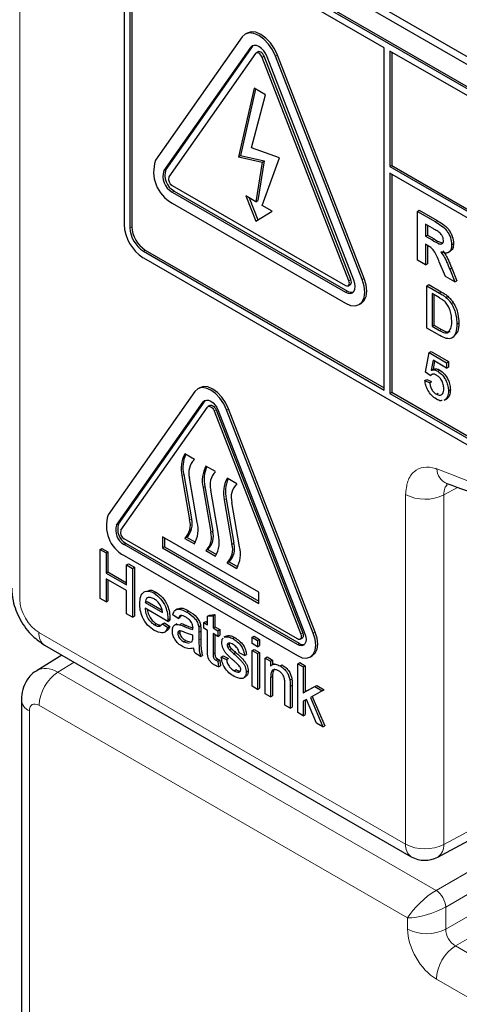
# Paper-space layout 'Blatt2' of a CAD drawing. Header units: millimetres. Extents: x 5 to 418, y 2 to 292.
# Tile 8 of 66: x 90.48 to 96.93, y 168.73 to 183.2. Entities that reach past the tile are written whole.
import ezdxf

# ---------------------------------------------------------------- set-up
doc = ezdxf.new("R2010")
doc.units = ezdxf.units.MM

psp = doc.layouts.new('Blatt2')

# ---------------------------------------------------------------- linework, layer by layer
at = {"color": 7, "linetype": 'Continuous', "lineweight": 18}
for p, q in [((90.479, 202.009), (90.479, 174.681)), ((93.868, 182.79), (93.897, 182.807)), ((94.04, 182.642), (94.068, 182.659)), ((94.236, 182.66), (94.264, 182.676)), ((92.596, 180.979), (92.624, 180.996)), ((92.718, 180.664), (92.746, 180.68)), ((96.579, 180.23), (96.607, 180.246)), ((92.096, 180.139), (92.124, 180.155)), ((96.533, 179.961), (96.562, 179.977)), ((92.294, 179.796), (92.322, 179.813)), ((95.313, 179.362), (95.341, 179.378)), ((95.509, 179.379), (95.537, 179.396)), ((95.264, 179.194), (95.292, 179.21)), ((96.641, 179.181), (96.669, 179.197)), ((96.644, 178.631), (96.672, 178.647)), ((93.174, 177.582), (93.202, 177.598)), ((93.333, 177.449), (93.361, 177.465)), ((93.516, 177.465), (93.545, 177.482)), ((92.888, 176.517), (92.859, 176.501)), ((93.199, 176.338), (93.17, 176.321)), ((96.145, 171.083), (96.145, 176.219)), ((96.906, 176.325), (96.706, 176.217)), ((96.706, 176.217), (96.706, 171.081)), ((93.51, 176.158), (93.482, 176.142)), ((91.901, 175.771), (91.929, 175.787)), ((93.001, 175.864), (92.973, 175.848)), ((93.312, 175.685), (93.284, 175.668)), ((92.011, 175.487), (92.039, 175.503)), ((93.623, 175.505), (93.595, 175.489)), ((90.762, 174.192), (96.145, 171.083)), ((92.891, 174.284), (92.919, 174.3)), ((93.11, 174.196), (93.139, 174.213)), ((94.606, 174.169), (94.634, 174.185)), ((94.789, 174.185), (94.818, 174.201)), ((93.11, 174.084), (93.139, 174.1)), ((94.557, 174.017), (94.585, 174.034)), ((93.318, 173.88), (93.346, 173.897)), ((91.277, 173.758), (91.04, 173.612)), ((91.04, 173.612), (96.593, 170.406)), ((94.163, 173.529), (94.192, 173.546)), ((94.451, 173.403), (94.479, 173.42)), ((90.621, 173.043), (90.621, 167.58)), ((96.173, 170.001), (90.762, 173.125)), ((96.706, 171.081), (98.205, 171.886)), ((96.593, 170.406), (98.271, 171.375)), ((98.271, 171.049), (96.734, 170.161)), ((96.734, 169.834), (98.392, 170.791)), ((98.674, 170.628), (96.875, 169.59)), ((96.734, 170.161), (96.734, 169.834)), ((96.173, 169.837), (96.173, 170.001)), ((96.875, 169.59), (102.467, 166.362)), ((102.189, 165.875), (96.597, 169.103))]:
    psp.add_line(p, q, dxfattribs=at)
at = {"color": 7, "linetype": 'Continuous', "lineweight": 25}
for p, q in [((92.251, 185.308), (106.535, 177.062)), ((92.352, 185.366), (106.494, 177.202)), ((106.436, 176.76), (92.294, 184.924)), ((106.464, 176.776), (92.322, 184.94)), ((92.011, 184.761), (92.011, 180.188)), ((92.124, 184.728), (92.124, 180.155)), ((95.829, 182.785), (92.294, 184.826)), ((92.096, 184.712), (92.096, 180.139)), ((93.819, 183.001), (93.791, 182.984)), ((93.746, 182.943), (92.473, 181.132)), ((93.868, 182.79), (92.596, 180.979)), ((93.897, 182.807), (92.624, 180.996)), ((93.942, 182.699), (92.669, 180.888)), ((93.906, 182.818), (93.897, 182.807)), ((93.979, 182.724), (93.951, 182.707)), ((95.829, 177.755), (95.829, 182.785)), ((95.914, 182.736), (95.914, 181.038)), ((106.436, 176.662), (95.914, 182.736)), ((95.942, 182.72), (95.942, 181.054)), ((95.313, 179.362), (94.04, 182.642)), ((95.341, 179.378), (94.068, 182.659)), ((95.386, 179.368), (94.113, 182.649)), ((95.509, 179.379), (94.236, 182.66)), ((95.537, 179.396), (94.264, 182.676)), ((93.92, 182.189), (93.693, 181.183)), ((93.942, 182.176), (93.722, 181.2)), ((94.089, 182.092), (93.92, 182.189)), ((93.884, 181.313), (94.089, 182.092)), ((94.292, 181.166), (93.884, 181.313)), ((93.693, 181.183), (93.722, 181.2)), ((93.693, 181.183), (94.04, 181.106)), ((93.722, 181.2), (94.068, 181.122)), ((94.04, 181.106), (93.947, 180.522)), ((94.068, 181.122), (93.975, 180.539)), ((94.04, 180.469), (94.292, 181.166)), ((94.04, 181.106), (94.068, 181.122)), ((95.914, 181.038), (95.942, 181.054)), ((95.914, 181.038), (106.634, 174.85)), ((95.942, 181.054), (106.634, 174.882)), ((106.634, 174.752), (95.914, 180.94)), ((95.914, 180.94), (95.914, 177.706)), ((95.942, 180.924), (95.942, 177.723)), ((92.718, 180.762), (95.264, 179.292)), ((92.746, 180.68), (95.292, 179.21)), ((92.718, 180.664), (95.264, 179.194)), ((93.947, 180.522), (93.801, 180.607)), ((93.801, 180.607), (93.947, 180.238)), ((93.846, 180.581), (93.975, 180.255)), ((93.947, 180.522), (93.975, 180.539)), ((92.718, 180.5), (95.264, 179.031)), ((93.947, 180.238), (94.186, 180.384)), ((94.186, 180.384), (94.04, 180.469)), ((96.317, 180.38), (96.346, 180.397)), ((96.317, 179.662), (96.317, 180.38)), ((96.317, 180.38), (96.579, 180.23)), ((96.346, 180.397), (96.607, 180.246)), ((96.539, 180.133), (96.437, 180.191)), ((96.437, 180.191), (96.437, 180.016)), ((96.465, 180.175), (96.465, 180.033)), ((96.437, 180.016), (96.465, 180.033)), ((96.437, 180.016), (96.533, 179.961)), ((96.465, 180.033), (96.562, 179.977)), ((92.322, 179.813), (95.829, 177.788)), ((96.464, 179.881), (96.437, 179.897)), ((96.437, 179.897), (96.437, 179.593)), ((96.465, 179.88), (96.465, 179.609)), ((96.82, 179.891), (96.848, 179.907)), ((92.294, 179.796), (95.829, 177.755)), ((92.294, 179.698), (106.436, 171.534)), ((96.437, 179.593), (96.317, 179.662)), ((96.77, 179.775), (96.802, 179.794)), ((96.437, 179.593), (96.465, 179.609)), ((96.728, 179.425), (96.639, 179.639)), ((96.792, 179.53), (96.821, 179.546)), ((96.792, 179.53), (96.868, 179.344)), ((96.821, 179.546), (96.896, 179.36)), ((96.868, 179.344), (96.728, 179.425)), ((95.304, 179.288), (95.332, 179.304)), ((96.457, 179.287), (96.485, 179.304)), ((96.457, 178.667), (96.457, 179.287)), ((96.457, 179.287), (96.641, 179.181)), ((96.485, 179.304), (96.669, 179.197)), ((96.868, 179.344), (96.896, 179.36)), ((96.642, 179.109), (96.533, 179.172)), ((96.533, 179.172), (96.533, 178.694)), ((96.561, 179.156), (96.561, 178.711)), ((96.736, 179.117), (96.764, 179.134)), ((95.464, 179.011), (95.492, 179.027)), ((96.814, 179.028), (96.842, 179.044)), ((96.649, 178.556), (96.457, 178.667)), ((96.533, 178.694), (96.561, 178.711)), ((96.533, 178.694), (96.644, 178.631)), ((96.561, 178.711), (96.672, 178.647)), ((96.898, 178.726), (96.926, 178.742)), ((96.436, 178.018), (96.491, 178.305)), ((96.491, 178.305), (96.52, 178.321)), ((96.491, 178.305), (96.746, 178.157)), ((96.52, 178.321), (96.775, 178.174)), ((96.548, 178.193), (96.52, 178.048)), ((96.746, 178.078), (96.548, 178.193)), ((96.57, 178.179), (96.549, 178.064)), ((96.746, 178.157), (96.775, 178.174)), ((96.746, 178.157), (96.746, 178.078)), ((96.746, 178.078), (96.775, 178.094)), ((96.775, 178.174), (96.775, 178.094)), ((96.505, 177.97), (96.436, 178.018)), ((96.505, 177.97), (96.534, 177.987)), ((96.52, 178.048), (96.549, 178.064)), ((96.616, 178.034), (96.645, 178.05)), ((93.122, 177.79), (93.094, 177.774)), ((96.429, 177.895), (96.458, 177.911)), ((96.429, 177.895), (96.498, 177.863)), ((96.458, 177.911), (96.527, 177.879)), ((96.498, 177.863), (96.527, 177.879)), ((93.051, 177.734), (91.778, 175.923)), ((95.914, 177.706), (95.942, 177.723)), ((95.914, 177.706), (106.436, 171.632)), ((95.942, 177.723), (106.464, 171.648)), ((96.597, 177.695), (96.625, 177.711)), ((96.733, 177.62), (96.761, 177.636)), ((96.774, 177.742), (96.802, 177.758)), ((91.901, 175.771), (93.174, 177.582)), ((91.929, 175.787), (93.202, 177.598)), ((91.962, 175.695), (93.235, 177.506)), ((93.202, 177.598), (93.209, 177.607)), ((93.272, 177.53), (93.244, 177.514)), ((96.713, 177.606), (96.745, 177.624)), ((96.733, 177.62), (96.714, 177.614)), ((93.333, 177.449), (94.606, 174.169)), ((93.361, 177.465), (94.634, 174.185)), ((93.394, 177.455), (94.667, 174.174)), ((94.789, 174.185), (93.516, 177.465)), ((94.818, 174.201), (93.545, 177.482)), ((93.043, 176.736), (92.902, 176.818)), ((93.354, 176.557), (93.213, 176.638)), ((92.859, 176.501), (92.973, 175.848)), ((92.888, 176.517), (93.001, 175.864)), ((93.086, 175.812), (92.973, 176.465)), ((93.199, 176.338), (93.312, 175.685)), ((93.666, 176.377), (93.524, 176.459)), ((93.17, 176.321), (93.284, 175.668)), ((93.397, 175.632), (93.284, 176.285)), ((93.482, 176.142), (93.595, 175.489)), ((93.51, 176.158), (93.623, 175.505)), ((93.708, 175.453), (93.595, 176.106)), ((94.557, 174.099), (92.011, 175.568)), ((94.557, 174.017), (92.011, 175.487)), ((94.585, 174.034), (92.039, 175.503)), ((93.991, 174.785), (92.577, 175.601)), ((92.577, 175.601), (92.577, 175.438)), ((92.605, 175.585), (92.605, 175.454)), ((92.93, 175.593), (92.902, 175.577)), ((92.902, 175.577), (93.043, 175.495)), ((92.93, 175.593), (93.058, 175.519)), ((91.658, 175.413), (91.687, 175.429)), ((91.658, 174.694), (91.658, 175.413)), ((91.658, 175.413), (91.746, 175.362)), ((91.687, 175.429), (91.775, 175.378)), ((91.746, 175.362), (91.775, 175.378)), ((91.746, 175.362), (91.746, 175.067)), ((91.775, 175.378), (91.775, 175.083)), ((92.011, 175.323), (94.557, 173.854)), ((92.605, 175.454), (92.577, 175.438)), ((92.577, 175.438), (93.991, 174.621)), ((92.605, 175.454), (93.991, 174.654)), ((93.241, 175.413), (93.213, 175.397)), ((93.213, 175.397), (93.354, 175.315)), ((93.241, 175.413), (93.369, 175.34)), ((92.049, 175.187), (92.078, 175.203)), ((92.049, 174.892), (92.049, 175.187)), ((92.049, 175.187), (92.137, 175.136)), ((92.078, 175.203), (92.165, 175.153)), ((93.552, 175.234), (93.524, 175.217)), ((93.524, 175.217), (93.666, 175.136)), ((93.552, 175.234), (93.68, 175.16)), ((91.746, 175.067), (91.775, 175.083)), ((91.746, 175.067), (92.049, 174.892)), ((91.775, 175.083), (92.049, 174.925)), ((92.137, 175.136), (92.165, 175.153)), ((92.137, 175.136), (92.137, 174.418)), ((92.165, 175.153), (92.165, 174.434)), ((92.049, 174.809), (91.746, 174.984)), ((91.746, 174.984), (91.746, 174.643)), ((91.775, 174.968), (91.775, 174.66)), ((92.049, 174.468), (92.049, 174.809)), ((92.451, 174.771), (92.479, 174.787)), ((93.991, 174.621), (93.991, 174.785)), ((91.746, 174.643), (91.658, 174.694)), ((91.746, 174.643), (91.775, 174.66)), ((92.321, 174.634), (92.349, 174.651)), ((92.321, 174.634), (92.576, 174.487)), ((92.349, 174.651), (92.569, 174.523)), ((92.137, 174.418), (92.049, 174.468)), ((92.655, 174.358), (92.321, 174.551)), ((92.807, 174.399), (92.727, 174.455)), ((92.797, 174.544), (92.765, 174.525)), ((92.934, 174.492), (92.962, 174.509)), ((93.238, 174.435), (93.266, 174.451)), ((93.266, 174.451), (93.346, 174.458)), ((93.318, 174.441), (93.346, 174.458)), ((93.346, 174.458), (93.346, 174.278)), ((92.137, 174.418), (92.165, 174.434)), ((92.456, 174.307), (92.485, 174.323)), ((92.575, 174.322), (92.603, 174.338)), ((92.575, 174.322), (92.653, 174.267)), ((92.603, 174.338), (92.681, 174.284)), ((92.655, 174.358), (92.684, 174.374)), ((92.656, 174.381), (92.684, 174.398)), ((92.785, 174.321), (92.753, 174.303)), ((92.807, 174.399), (92.836, 174.416)), ((92.825, 174.309), (92.853, 174.325)), ((92.847, 174.442), (92.836, 174.416)), ((93.182, 174.34), (93.21, 174.356)), ((93.182, 174.257), (93.182, 174.34)), ((93.182, 174.34), (93.238, 174.307)), ((93.21, 174.356), (93.238, 174.34)), ((93.238, 174.435), (93.318, 174.441)), ((93.238, 174.307), (93.238, 174.435)), ((93.318, 174.441), (93.318, 174.261)), ((92.604, 174.199), (92.635, 174.217)), ((92.653, 174.267), (92.681, 174.284)), ((92.799, 174.18), (92.828, 174.196)), ((93.107, 174.277), (93.135, 174.294)), ((93.11, 174.196), (93.11, 174.084)), ((93.139, 174.213), (93.139, 174.1)), ((93.238, 174.224), (93.182, 174.257)), ((93.238, 173.93), (93.238, 174.224)), ((93.318, 174.261), (93.346, 174.278)), ((93.318, 174.261), (93.39, 174.22)), ((93.39, 174.137), (93.318, 174.178)), ((93.318, 174.178), (93.318, 173.88)), ((93.346, 174.278), (93.418, 174.236)), ((93.346, 174.162), (93.346, 173.897)), ((93.39, 174.22), (93.418, 174.236)), ((93.39, 174.22), (93.39, 174.137)), ((93.418, 174.236), (93.418, 174.153)), ((92.887, 174.059), (92.915, 174.075)), ((92.887, 174.059), (92.965, 174.037)), ((92.915, 174.075), (92.993, 174.054)), ((92.99, 174.051), (93.01, 174.063)), ((93.022, 174.129), (93.023, 174.155)), ((93.39, 174.137), (93.418, 174.153)), ((93.51, 174.142), (93.478, 174.123)), ((93.484, 174.123), (93.495, 174.131)), ((93.495, 174.131), (93.524, 174.147)), ((93.512, 174.139), (93.524, 174.147)), ((93.525, 174.008), (93.554, 174.024)), ((93.607, 174.104), (93.635, 174.12)), ((93.892, 174.123), (93.92, 174.139)), ((93.892, 174.123), (93.972, 174.077)), ((93.892, 174.031), (93.892, 174.123)), ((93.972, 173.985), (93.892, 174.031)), ((93.92, 174.139), (94, 174.093)), ((93.972, 174.077), (94, 174.093)), ((93.972, 174.077), (93.972, 173.985)), ((94, 174.093), (94, 174.001)), ((94.597, 174.095), (94.625, 174.111)), ((90.844, 174.008), (96.228, 170.9)), ((93.134, 173.842), (93.055, 173.888)), ((93.534, 173.975), (93.562, 173.992)), ((93.56, 173.939), (93.588, 173.956)), ((93.62, 173.884), (93.649, 173.901)), ((93.781, 173.856), (93.701, 173.893)), ((93.781, 173.856), (93.809, 173.872)), ((93.892, 173.93), (93.92, 173.946)), ((93.892, 173.93), (93.972, 173.884)), ((93.892, 173.405), (93.892, 173.93)), ((93.92, 173.946), (94, 173.9)), ((93.972, 173.985), (94, 174.001)), ((93.972, 173.884), (94, 173.9)), ((93.972, 173.884), (93.972, 173.358)), ((94, 173.9), (94, 173.375)), ((91.097, 173.862), (90.733, 173.637)), ((93.134, 173.842), (93.163, 173.858)), ((93.358, 173.786), (93.387, 173.803)), ((93.39, 173.771), (93.418, 173.787)), ((93.39, 173.771), (93.398, 173.689)), ((93.418, 173.787), (93.426, 173.705)), ((93.437, 173.833), (93.466, 173.849)), ((93.437, 173.833), (93.517, 173.796)), ((93.466, 173.849), (93.546, 173.812)), ((93.517, 173.796), (93.546, 173.812)), ((94.084, 173.819), (94.112, 173.835)), ((94.084, 173.294), (94.084, 173.819)), ((94.084, 173.819), (94.163, 173.773)), ((94.112, 173.835), (94.192, 173.789)), ((94.163, 173.773), (94.192, 173.789)), ((94.163, 173.773), (94.163, 173.7)), ((94.213, 173.734), (94.182, 173.716)), ((94.192, 173.789), (94.192, 173.722)), ((94.564, 173.735), (94.592, 173.752)), ((94.564, 173.017), (94.564, 173.735)), ((94.564, 173.735), (94.643, 173.689)), ((94.592, 173.752), (94.672, 173.706)), ((94.747, 173.835), (94.775, 173.851)), ((93.398, 173.689), (93.426, 173.705)), ((93.627, 173.631), (93.655, 173.648)), ((93.804, 173.613), (93.833, 173.629)), ((94.302, 173.702), (94.33, 173.719)), ((94.643, 173.689), (94.672, 173.706)), ((94.643, 173.689), (94.643, 173.308)), ((94.672, 173.706), (94.672, 173.325)), ((93.761, 173.524), (93.793, 173.542)), ((94.163, 173.529), (94.163, 173.248)), ((94.192, 173.546), (94.192, 173.264)), ((94.371, 173.128), (94.371, 173.442)), ((94.447, 173.492), (94.475, 173.508)), ((93.972, 173.358), (93.892, 173.405)), ((93.972, 173.358), (94, 173.375)), ((94.163, 173.248), (94.084, 173.294)), ((94.451, 173.403), (94.451, 173.082)), ((94.479, 173.42), (94.479, 173.098)), ((94.643, 173.308), (94.81, 173.4)), ((94.643, 173.308), (94.672, 173.325)), ((94.672, 173.325), (94.839, 173.416)), ((94.921, 173.336), (94.747, 173.24)), ((94.81, 173.4), (94.839, 173.416)), ((94.81, 173.4), (94.921, 173.336)), ((94.839, 173.416), (94.95, 173.352)), ((94.921, 173.336), (94.95, 173.352)), ((90.503, 173.206), (90.503, 167.743)), ((94.163, 173.248), (94.192, 173.264)), ((94.689, 173.209), (94.643, 173.183)), ((94.643, 173.183), (94.643, 172.971)), ((94.672, 173.199), (94.672, 172.987)), ((94.836, 172.86), (94.689, 173.209)), ((94.747, 173.24), (94.929, 172.806)), ((94.775, 173.256), (94.958, 172.822)), ((94.451, 173.082), (94.371, 173.128)), ((94.451, 173.082), (94.479, 173.098)), ((94.643, 172.971), (94.564, 173.017)), ((94.643, 172.971), (94.672, 172.987)), ((94.929, 172.806), (94.836, 172.86)), ((94.929, 172.806), (94.958, 172.822)), ((96.618, 170.894), (98.265, 171.78))]:
    psp.add_line(p, q, dxfattribs=at)
at = {"color": 7, "linetype": 'Continuous', "lineweight": 25, "flags": 128}
for points in [[(94.236, 182.66), (94.191, 182.753), (94.132, 182.839), (94.064, 182.911), (93.991, 182.965), (93.918, 182.996), (93.849, 183.002), (93.791, 182.984), (93.746, 182.943)], [(94.264, 182.676), (94.219, 182.77), (94.161, 182.855), (94.092, 182.927), (94.019, 182.981), (93.946, 183.012), (93.878, 183.019), (93.819, 183.001)], [(94.113, 182.649), (94.091, 182.696), (94.062, 182.739), (94.027, 182.775), (93.991, 182.801), (93.954, 182.817), (93.92, 182.82), (93.891, 182.811), (93.868, 182.79)], [(94.04, 182.642), (94.031, 182.661), (94.019, 182.678), (94.005, 182.693), (93.991, 182.703), (93.976, 182.709), (93.963, 182.711), (93.951, 182.707), (93.942, 182.699)], [(94.068, 182.659), (94.059, 182.677), (94.047, 182.695), (94.034, 182.709), (94.019, 182.72), (94.004, 182.726), (93.991, 182.727), (93.979, 182.724)], [(95.264, 179.031), (95.337, 179), (95.405, 178.993), (95.464, 179.011), (95.509, 179.053), (95.537, 179.115), (95.546, 179.194), (95.537, 179.284), (95.509, 179.379)], [(95.264, 179.194), (95.3, 179.179), (95.334, 179.175), (95.364, 179.184), (95.386, 179.205), (95.4, 179.236), (95.405, 179.276), (95.4, 179.321), (95.386, 179.368)], [(95.332, 179.304), (95.332, 179.304), (95.341, 179.313), (95.347, 179.325), (95.348, 179.341), (95.347, 179.359), (95.341, 179.378)], [(95.492, 179.027), (95.492, 179.027), (95.537, 179.069), (95.565, 179.132), (95.575, 179.21), (95.565, 179.301), (95.537, 179.396)], [(95.264, 179.292), (95.278, 179.286), (95.292, 179.285), (95.304, 179.288), (95.313, 179.297), (95.318, 179.309), (95.32, 179.325), (95.318, 179.343), (95.313, 179.362)], [(93.516, 177.465), (93.474, 177.554), (93.418, 177.636), (93.353, 177.704), (93.284, 177.755), (93.214, 177.785), (93.149, 177.791), (93.094, 177.774), (93.051, 177.734)], [(93.545, 177.482), (93.502, 177.571), (93.446, 177.652), (93.382, 177.721), (93.312, 177.771), (93.242, 177.801), (93.178, 177.807), (93.122, 177.79)], [(93.174, 177.582), (93.194, 177.601), (93.22, 177.609), (93.251, 177.606), (93.284, 177.592), (93.317, 177.568), (93.347, 177.535), (93.374, 177.497), (93.394, 177.455)], [(93.235, 177.506), (93.244, 177.514), (93.255, 177.518), (93.269, 177.516), (93.284, 177.51), (93.298, 177.499), (93.312, 177.485), (93.324, 177.468), (93.333, 177.449)], [(93.272, 177.53), (93.284, 177.534), (93.297, 177.533), (93.312, 177.526), (93.327, 177.516), (93.34, 177.501), (93.352, 177.484), (93.361, 177.465)], [(94.557, 173.854), (94.626, 173.824), (94.691, 173.818), (94.747, 173.835), (94.789, 173.875), (94.816, 173.934), (94.825, 174.009), (94.816, 174.095), (94.789, 174.185)], [(94.667, 174.174), (94.679, 174.131), (94.684, 174.091), (94.679, 174.055), (94.667, 174.027), (94.647, 174.008), (94.62, 174), (94.589, 174.003), (94.557, 174.017)], [(94.606, 174.169), (94.611, 174.15), (94.613, 174.132), (94.611, 174.116), (94.606, 174.103), (94.597, 174.095), (94.585, 174.091), (94.571, 174.093), (94.557, 174.099)], [(94.634, 174.185), (94.639, 174.166), (94.641, 174.148), (94.639, 174.132), (94.634, 174.12), (94.625, 174.111), (94.625, 174.111)], [(94.775, 173.851), (94.775, 173.851), (94.818, 173.891), (94.844, 173.95), (94.854, 174.025), (94.844, 174.111), (94.818, 174.201)]]:
    psp.add_lwpolyline(points, dxfattribs=at)
at = {"color": 7, "linetype": 'Continuous', "lineweight": 25}
for centre, radius, start, end in [((92.972, 180.962), 0.527, 161.2216, 241.1898), ((92.845, 180.895), 0.263, 161.2216, 241.1898), ((92.873, 180.911), 0.263, 161.2216, 241.1898), ((92.769, 180.854), 0.105, 161.2216, 241.1898), ((92.625, 180.216), 0.615, 182.6055, 237.3945), ((92.526, 180.159), 0.43, 182.6055, 237.3945), ((92.554, 180.175), 0.43, 182.6055, 237.3945), ((95.353, 179.299), 0.107, 235.4104, 282.8071), ((93.292, 176.604), 0.444, 151.2773, 193.423), ((93.339, 176.621), 0.464, 156.0065, 192.9449), ((93.23, 176.542), 0.269, 134.0193, 196.7705), ((93.603, 176.425), 0.444, 151.2773, 193.423), ((93.651, 176.442), 0.464, 156.0065, 192.9449), ((93.542, 176.363), 0.269, 134.0193, 196.7705), ((93.914, 176.245), 0.444, 151.2773, 193.423), ((93.962, 176.262), 0.464, 156.0065, 192.9449), ((93.853, 176.183), 0.269, 134.0193, 196.7705), ((92.252, 175.762), 0.501, 161.2216, 241.1898), ((92.125, 175.695), 0.237, 161.2216, 241.1898), ((92.154, 175.711), 0.237, 161.2216, 241.1898), ((92.715, 175.77), 0.269, 314.0193, 16.7705), ((92.743, 175.787), 0.269, 314.0193, 16.7705), ((92.654, 175.709), 0.444, 331.2773, 13.423), ((92.062, 175.661), 0.105, 161.2216, 241.1898), ((93.026, 175.591), 0.269, 314.0193, 16.7705), ((93.054, 175.607), 0.269, 314.0193, 16.7705), ((92.965, 175.529), 0.444, 331.2773, 13.423), ((93.337, 175.411), 0.269, 314.0193, 16.7705), ((93.365, 175.427), 0.269, 314.0193, 16.7705), ((93.276, 175.349), 0.444, 331.2773, 13.423), ((94.64, 174.114), 0.0975, 235.5354, 281.5607), ((96.428, 171.247), 0.4, 240.0027, 298.2656)]:
    psp.add_arc(centre, radius, start, end, dxfattribs=at)
at = {"color": 7, "linetype": 'Continuous', "lineweight": 18}
for centre, radius, start, end in [((89.964, 158.651), 19.134, 50.3038, 69.7015), ((96.851, 176.612), 0.25, 183.5375, 246.7046), ((96.428, 176.767), 0.616, 242.6565, 296.7662), ((90.952, 174.167), 0.192, 172.814, 235.8738), ((91.378, 173.096), 0.616, 123.2297, 177.3477), ((90.695, 173.22), 0.192, 184.0936, 247.1944), ((96.336, 171.059), 0.192, 172.814, 235.8738), ((96.428, 171.631), 0.616, 242.6565, 296.7662), ((96.506, 171.061), 0.2, 303.6566, 5.5302), ((96.417, 170.142), 0.317, 3.5222, 56.4778), ((96.456, 170.385), 0.616, 242.6565, 296.7662), ((97.213, 169.074), 0.616, 123.2297, 177.3477)]:
    psp.add_arc(centre, radius, start, end, dxfattribs=at)
for centre, major_axis, ratio, start_param, end_param in [((90.762, 174.518), (-0.2, 0.346), 0.577557, 0.785632, 2.356124), ((91.045, 173.124), (-0.31, 0.513), 0.577285, 5.486388, 6.284613), ((90.762, 172.961), (-0.1, 0.173), 0.577206, 5.498021, 7.068512), ((96.456, 170.164), (0.307, 0.283), 0.264838, 0.885369, 2.438712), ((96.456, 170.164), (0.399, 0.125), 0.264711, 3.844438, 5.397781), ((96.598, 169.592), (-0.3, 0.52), 0.577557, 0.785632, 2.356124), ((96.88, 169.756), (-0.1, 0.173), 0.618558, 0.785635, 2.356127)]:
    psp.add_ellipse(centre, major_axis=major_axis, ratio=ratio, start_param=start_param, end_param=end_param, dxfattribs=at)
at = {"color": 7, "linetype": 'Continuous', "lineweight": 25}
for points, knots in [([(96.607, 180.246), (96.635, 180.229), (96.691, 180.196), (96.763, 180.137), (96.807, 180.068), (96.84, 179.995), (96.845, 179.942), (96.848, 179.907)], [0, 0, 0, 0, 0.251138, 0.500538, 0.625743, 0.751054, 1, 1, 1, 1]), ([(96.634, 180.076), (96.616, 180.087), (96.584, 180.107), (96.553, 180.125), (96.539, 180.133)], [0, 0, 0, 0, 0.559921, 1, 1, 1, 1]), ([(96.579, 180.23), (96.607, 180.213), (96.663, 180.179), (96.735, 180.12), (96.779, 180.052), (96.812, 179.978), (96.817, 179.926), (96.82, 179.891)], [0, 0, 0, 0, 0.251138, 0.500538, 0.625743, 0.751054, 1, 1, 1, 1]), ([(96.533, 179.961), (96.569, 179.939), (96.613, 179.912), (96.664, 179.898), (96.685, 179.905), (96.699, 179.924), (96.7, 179.944), (96.7, 179.954)], [0, 0, 0, 0, 0.500908, 0.625718, 0.750365, 0.875021, 1, 1, 1, 1]), ([(96.562, 179.977), (96.597, 179.954), (96.639, 179.927), (96.679, 179.919), (96.685, 179.918)], [0, 0, 0, 0, 0.846639, 1, 1, 1, 1]), ([(96.7, 179.954), (96.699, 179.966), (96.698, 179.99), (96.675, 180.039), (96.649, 180.062), (96.634, 180.076)], [0, 0, 0, 0, 0.281084, 0.561281, 1, 1, 1, 1]), ([(96.639, 179.639), (96.617, 179.695), (96.586, 179.774), (96.514, 179.853), (96.481, 179.872), (96.464, 179.881)], [0, 0, 0, 0, 0.560986, 0.779305, 1, 1, 1, 1]), ([(96.82, 179.891), (96.818, 179.865), (96.814, 179.811), (96.773, 179.769), (96.719, 179.764), (96.682, 179.777), (96.664, 179.784)], [0, 0, 0, 0, 0.279943, 0.558974, 0.779184, 1, 1, 1, 1]), ([(96.848, 179.907), (96.847, 179.88), (96.844, 179.829), (96.814, 179.806), (96.801, 179.796)], [0, 0, 0, 0, 0.537571, 1, 1, 1, 1]), ([(96.664, 179.784), (96.683, 179.757), (96.714, 179.713), (96.746, 179.645), (96.77, 179.588), (96.785, 179.549), (96.792, 179.53)], [0, 0, 0, 0, 0.339561, 0.559573, 0.779778, 1, 1, 1, 1]), ([(96.692, 179.8), (96.711, 179.773), (96.742, 179.73), (96.774, 179.662), (96.798, 179.604), (96.813, 179.565), (96.821, 179.546)], [0, 0, 0, 0, 0.339561, 0.559573, 0.779778, 1, 1, 1, 1]), ([(96.641, 179.181), (96.659, 179.171), (96.69, 179.152), (96.722, 179.128), (96.736, 179.117)], [0, 0, 0, 0, 0.560174, 1, 1, 1, 1]), ([(96.731, 179.045), (96.714, 179.059), (96.685, 179.084), (96.655, 179.101), (96.642, 179.109)], [0, 0, 0, 0, 0.559255, 1, 1, 1, 1]), ([(96.669, 179.197), (96.687, 179.187), (96.719, 179.169), (96.75, 179.144), (96.764, 179.134)], [0, 0, 0, 0, 0.560174, 1, 1, 1, 1]), ([(96.736, 179.117), (96.752, 179.103), (96.78, 179.077), (96.804, 179.043), (96.814, 179.028)], [0, 0, 0, 0, 0.559847, 1, 1, 1, 1]), ([(96.764, 179.134), (96.78, 179.119), (96.808, 179.093), (96.832, 179.059), (96.842, 179.044)], [0, 0, 0, 0, 0.559847, 1, 1, 1, 1]), ([(96.822, 178.771), (96.82, 178.821), (96.816, 178.892), (96.773, 178.991), (96.745, 179.027), (96.731, 179.045)], [0, 0, 0, 0, 0.55915, 0.78004, 1, 1, 1, 1]), ([(96.814, 179.028), (96.83, 179), (96.861, 178.944), (96.892, 178.838), (96.896, 178.768), (96.898, 178.726)], [0, 0, 0, 0, 0.279769, 0.559929, 1, 1, 1, 1]), ([(96.842, 179.044), (96.858, 179.016), (96.89, 178.96), (96.92, 178.854), (96.924, 178.784), (96.926, 178.742)], [0, 0, 0, 0, 0.279769, 0.559929, 1, 1, 1, 1]), ([(96.898, 178.726), (96.895, 178.682), (96.89, 178.595), (96.835, 178.51), (96.742, 178.506), (96.681, 178.539), (96.649, 178.556)], [0, 0, 0, 0, 0.28084, 0.5599517, 0.7790685, 1, 1, 1, 1]), ([(96.672, 178.647), (96.698, 178.632), (96.744, 178.605), (96.782, 178.614), (96.799, 178.617)], [0, 0, 0, 0, 0.561861, 1, 1, 1, 1]), ([(96.771, 178.601), (96.788, 178.625), (96.821, 178.668), (96.822, 178.739), (96.822, 178.771)], [0, 0, 0, 0, 0.557452, 1, 1, 1, 1]), ([(96.926, 178.742), (96.925, 178.696), (96.924, 178.625), (96.889, 178.586), (96.877, 178.573)], [0, 0, 0, 0, 0.648204, 1, 1, 1, 1]), ([(96.644, 178.631), (96.67, 178.616), (96.716, 178.589), (96.754, 178.597), (96.771, 178.601)], [0, 0, 0, 0, 0.561861, 1, 1, 1, 1]), ([(96.549, 178.064), (96.565, 178.067), (96.594, 178.074), (96.629, 178.057), (96.645, 178.05)], [0, 0, 0, 0, 0.559939, 1, 1, 1, 1]), ([(96.52, 178.048), (96.537, 178.051), (96.566, 178.057), (96.601, 178.041), (96.616, 178.034)], [0, 0, 0, 0, 0.559939, 1, 1, 1, 1]), ([(96.597, 177.973), (96.587, 177.978), (96.567, 177.989), (96.539, 177.993), (96.527, 177.984), (96.521, 177.979)], [0, 0, 0, 0, 0.353598, 0.706329, 1, 1, 1, 1]), ([(96.705, 177.777), (96.704, 177.797), (96.702, 177.837), (96.676, 177.9), (96.637, 177.947), (96.61, 177.965), (96.597, 177.973)], [0, 0, 0, 0, 0.2806528, 0.559595, 0.7792903, 1, 1, 1, 1]), ([(96.616, 178.034), (96.641, 178.016), (96.69, 177.98), (96.742, 177.893), (96.77, 177.811), (96.773, 177.765), (96.774, 177.742)], [0, 0, 0, 0, 0.27917, 0.558797, 0.779169, 1, 1, 1, 1]), ([(96.645, 178.05), (96.669, 178.032), (96.718, 177.996), (96.77, 177.91), (96.798, 177.827), (96.801, 177.781), (96.802, 177.758)], [0, 0, 0, 0, 0.27917, 0.558797, 0.779169, 1, 1, 1, 1]), ([(96.596, 177.623), (96.573, 177.639), (96.526, 177.671), (96.471, 177.748), (96.438, 177.827), (96.432, 177.872), (96.429, 177.895)], [0, 0, 0, 0, 0.28007, 0.559249, 0.779432, 1, 1, 1, 1]), ([(96.498, 177.863), (96.501, 177.845), (96.507, 177.81), (96.53, 177.757), (96.563, 177.717), (96.586, 177.702), (96.597, 177.695)], [0, 0, 0, 0, 0.280714, 0.559926, 0.779622, 1, 1, 1, 1]), ([(96.597, 177.695), (96.614, 177.687), (96.65, 177.671), (96.686, 177.692), (96.703, 177.731), (96.704, 177.761), (96.705, 177.777)], [0, 0, 0, 0, 0.279539, 0.558252, 0.778884, 1, 1, 1, 1]), ([(96.774, 177.742), (96.772, 177.713), (96.769, 177.663), (96.744, 177.633), (96.733, 177.62)], [0, 0, 0, 0, 0.559726, 1, 1, 1, 1]), ([(96.802, 177.758), (96.8, 177.73), (96.797, 177.679), (96.772, 177.649), (96.761, 177.636)], [0, 0, 0, 0, 0.559726, 1, 1, 1, 1]), ([(96.683, 177.604), (96.677, 177.602), (96.653, 177.592), (96.621, 177.61), (96.596, 177.623)], [0, 0, 0, 0, 0.258464, 1, 1, 1, 1]), ([(96.738, 176.386), (96.738, 176.386), (96.73, 176.384), (96.744, 176.382), (96.757, 176.38)], [0, 0, 0, 0, 0.006192, 1, 1, 1, 1]), ([(96.752, 176.382), (96.943, 176.313), (97.496, 176.112), (98.425, 175.694), (99.539, 175.098), (100.654, 174.397), (101.547, 173.757), (102.065, 173.346), (102.217, 173.225)], [0, 0, 0, 0, 0.106109, 0.308603, 0.511101, 0.713584, 0.916095, 1, 1, 1, 1]), ([(90.362, 174.845), (90.366, 174.783), (90.376, 174.628), (90.478, 174.376), (90.644, 174.146), (90.785, 174.049), (90.844, 174.008)], [0, 0, 0, 0, 0.187821, 0.477899, 0.78076, 1, 1, 1, 1]), ([(92.241, 174.616), (92.243, 174.654), (92.247, 174.729), (92.297, 174.796), (92.372, 174.809), (92.425, 174.784), (92.451, 174.771)], [0, 0, 0, 0, 0.280748, 0.559775, 0.779666, 1, 1, 1, 1]), ([(92.374, 174.813), (92.383, 174.815), (92.414, 174.823), (92.452, 174.802), (92.479, 174.787)], [0, 0, 0, 0, 0.29546, 1, 1, 1, 1]), ([(92.451, 174.771), (92.484, 174.747), (92.55, 174.7), (92.62, 174.583), (92.652, 174.473), (92.654, 174.412), (92.656, 174.381)], [0, 0, 0, 0, 0.279366, 0.558398, 0.778885, 1, 1, 1, 1]), ([(92.479, 174.787), (92.512, 174.764), (92.578, 174.717), (92.649, 174.599), (92.68, 174.489), (92.683, 174.428), (92.684, 174.398)], [0, 0, 0, 0, 0.279366, 0.558398, 0.778885, 1, 1, 1, 1]), ([(92.455, 174.225), (92.422, 174.248), (92.354, 174.293), (92.279, 174.41), (92.245, 174.523), (92.242, 174.585), (92.241, 174.616)], [0, 0, 0, 0, 0.2799521, 0.5586609, 0.7789943, 1, 1, 1, 1]), ([(92.451, 174.688), (92.433, 174.697), (92.397, 174.714), (92.354, 174.707), (92.327, 174.679), (92.323, 174.649), (92.321, 174.634)], [0, 0, 0, 0, 0.28019, 0.559728, 0.779642, 1, 1, 1, 1]), ([(92.547, 174.589), (92.531, 174.612), (92.502, 174.655), (92.466, 174.678), (92.451, 174.688)], [0, 0, 0, 0, 0.558512, 1, 1, 1, 1]), ([(92.321, 174.551), (92.323, 174.526), (92.328, 174.476), (92.361, 174.4), (92.408, 174.34), (92.44, 174.318), (92.456, 174.307)], [0, 0, 0, 0, 0.280633, 0.559687, 0.779661, 1, 1, 1, 1]), ([(92.355, 174.532), (92.356, 174.518), (92.361, 174.48), (92.39, 174.416), (92.436, 174.356), (92.468, 174.334), (92.485, 174.323)], [0, 0, 0, 0, 0.171818, 0.493083, 0.746331, 1, 1, 1, 1]), ([(92.576, 174.487), (92.574, 174.506), (92.57, 174.539), (92.554, 174.574), (92.547, 174.589)], [0, 0, 0, 0, 0.560674, 1, 1, 1, 1]), ([(92.727, 174.455), (92.735, 174.479), (92.749, 174.528), (92.828, 174.546), (92.893, 174.513), (92.934, 174.492)], [0, 0, 0, 0, 0.28043, 0.559303, 1, 1, 1, 1]), ([(92.8, 174.539), (92.814, 174.545), (92.859, 174.565), (92.92, 174.531), (92.962, 174.509)], [0, 0, 0, 0, 0.323837, 1, 1, 1, 1]), ([(92.934, 174.492), (92.975, 174.466), (93.033, 174.429), (93.093, 174.339), (93.102, 174.298), (93.107, 174.277)], [0, 0, 0, 0, 0.559253, 0.779195, 1, 1, 1, 1]), ([(92.962, 174.509), (93.003, 174.482), (93.061, 174.445), (93.121, 174.356), (93.13, 174.314), (93.135, 174.294)], [0, 0, 0, 0, 0.559253, 0.779195, 1, 1, 1, 1]), ([(92.456, 174.307), (92.47, 174.3), (92.498, 174.286), (92.545, 174.282), (92.564, 174.306), (92.575, 174.322)], [0, 0, 0, 0, 0.281282, 0.561906, 1, 1, 1, 1]), ([(92.485, 174.323), (92.499, 174.316), (92.523, 174.303), (92.545, 174.303), (92.554, 174.303)], [0, 0, 0, 0, 0.568403, 1, 1, 1, 1]), ([(92.656, 174.381), (92.656, 174.377), (92.656, 174.369), (92.655, 174.362), (92.655, 174.358)], [0, 0, 0, 0, 0.559999, 1, 1, 1, 1]), ([(92.684, 174.398), (92.684, 174.393), (92.684, 174.386), (92.684, 174.378), (92.684, 174.374)], [0, 0, 0, 0, 0.559999, 1, 1, 1, 1]), ([(92.72, 174.221), (92.721, 174.239), (92.725, 174.276), (92.76, 174.316), (92.8, 174.311), (92.825, 174.309)], [0, 0, 0, 0, 0.280458, 0.560983, 1, 1, 1, 1]), ([(92.919, 174.418), (92.906, 174.425), (92.878, 174.44), (92.841, 174.448), (92.818, 174.428), (92.811, 174.409), (92.807, 174.399)], [0, 0, 0, 0, 0.280855, 0.559751, 0.7795, 1, 1, 1, 1]), ([(92.825, 174.309), (92.837, 174.305), (92.859, 174.298), (92.881, 174.288), (92.891, 174.284)], [0, 0, 0, 0, 0.5599184, 1, 1, 1, 1]), ([(92.853, 174.325), (92.866, 174.321), (92.887, 174.314), (92.909, 174.305), (92.919, 174.3)], [0, 0, 0, 0, 0.5599184, 1, 1, 1, 1]), ([(93.002, 174.342), (92.988, 174.36), (92.962, 174.392), (92.932, 174.41), (92.919, 174.418)], [0, 0, 0, 0, 0.557871, 1, 1, 1, 1]), ([(93.023, 174.26), (93.022, 174.274), (93.022, 174.301), (93.008, 174.33), (93.002, 174.342)], [0, 0, 0, 0, 0.561903, 1, 1, 1, 1]), ([(92.653, 174.267), (92.644, 174.246), (92.626, 174.204), (92.557, 174.177), (92.494, 174.207), (92.455, 174.225)], [0, 0, 0, 0, 0.2806132, 0.5608329, 1, 1, 1, 1]), ([(92.681, 174.284), (92.674, 174.26), (92.664, 174.23), (92.639, 174.223), (92.633, 174.221)], [0, 0, 0, 0, 0.776004, 1, 1, 1, 1]), ([(92.868, 173.986), (92.848, 174), (92.806, 174.026), (92.754, 174.091), (92.724, 174.162), (92.721, 174.201), (92.72, 174.221)], [0, 0, 0, 0, 0.280815, 0.55969, 0.779696, 1, 1, 1, 1]), ([(92.903, 174.196), (92.88, 174.206), (92.851, 174.219), (92.821, 174.218), (92.809, 174.211), (92.801, 174.198), (92.8, 174.186), (92.799, 174.18)], [0, 0, 0, 0, 0.50028, 0.625326, 0.750269, 0.875147, 1, 1, 1, 1]), ([(92.799, 174.18), (92.8, 174.171), (92.802, 174.153), (92.816, 174.123), (92.843, 174.087), (92.869, 174.07), (92.887, 174.059)], [0, 0, 0, 0, 0.1865647, 0.3734672, 0.5606134, 1, 1, 1, 1]), ([(92.833, 174.218), (92.832, 174.217), (92.828, 174.211), (92.828, 174.203), (92.828, 174.196)], [0, 0, 0, 0, 0.239444, 1, 1, 1, 1]), ([(92.828, 174.196), (92.828, 174.187), (92.83, 174.169), (92.844, 174.14), (92.872, 174.103), (92.897, 174.087), (92.915, 174.075)], [0, 0, 0, 0, 0.186565, 0.373467, 0.560613, 1, 1, 1, 1]), ([(92.891, 174.284), (92.916, 174.273), (92.96, 174.254), (93.003, 174.243), (93.022, 174.238)], [0, 0, 0, 0, 0.560185, 1, 1, 1, 1]), ([(93.023, 174.155), (93.001, 174.161), (92.961, 174.171), (92.92, 174.188), (92.903, 174.196)], [0, 0, 0, 0, 0.55976, 1, 1, 1, 1]), ([(92.919, 174.3), (92.944, 174.289), (92.98, 174.274), (93.014, 174.265), (93.024, 174.262)], [0, 0, 0, 0, 0.701958, 1, 1, 1, 1]), ([(93.022, 174.238), (93.022, 174.242), (93.022, 174.249), (93.023, 174.256), (93.023, 174.26)], [0, 0, 0, 0, 0.560023, 1, 1, 1, 1]), ([(93.107, 174.277), (93.108, 174.262), (93.11, 174.234), (93.11, 174.208), (93.11, 174.196)], [0, 0, 0, 0, 0.5598174, 1, 1, 1, 1]), ([(93.135, 174.294), (93.136, 174.278), (93.139, 174.251), (93.139, 174.224), (93.139, 174.213)], [0, 0, 0, 0, 0.5598174, 1, 1, 1, 1]), ([(93.01, 174.063), (93.015, 174.074), (93.022, 174.093), (93.022, 174.118), (93.022, 174.129)], [0, 0, 0, 0, 0.558995, 1, 1, 1, 1]), ([(93.11, 174.084), (93.111, 174.058), (93.111, 174.014), (93.112, 173.953), (93.117, 173.899), (93.129, 173.861), (93.134, 173.842)], [0, 0, 0, 0, 0.340206, 0.560339, 0.780175, 1, 1, 1, 1]), ([(93.139, 174.1), (93.139, 174.074), (93.139, 174.03), (93.141, 173.969), (93.146, 173.915), (93.157, 173.877), (93.163, 173.858)], [0, 0, 0, 0, 0.340206, 0.560339, 0.780175, 1, 1, 1, 1]), ([(93.445, 174.044), (93.447, 174.07), (93.448, 174.097), (93.464, 174.108), (93.464, 174.109)], [0, 0, 0, 0, 0.941621, 1, 1, 1, 1]), ([(93.622, 173.778), (93.582, 173.813), (93.531, 173.857), (93.48, 173.927), (93.453, 173.98), (93.448, 174.019), (93.445, 174.044)], [0, 0, 0, 0, 0.5013208, 0.6265921, 0.7518172, 1, 1, 1, 1]), ([(93.495, 174.131), (93.515, 174.132), (93.55, 174.133), (93.589, 174.113), (93.607, 174.104)], [0, 0, 0, 0, 0.558938, 1, 1, 1, 1]), ([(93.524, 174.147), (93.543, 174.148), (93.578, 174.15), (93.618, 174.129), (93.635, 174.12)], [0, 0, 0, 0, 0.558938, 1, 1, 1, 1]), ([(93.613, 174.017), (93.593, 174.028), (93.564, 174.044), (93.537, 174.036), (93.527, 174.023), (93.526, 174.013), (93.525, 174.008)], [0, 0, 0, 0, 0.49977, 0.749095, 0.874592, 1, 1, 1, 1]), ([(93.556, 174.039), (93.556, 174.039), (93.554, 174.036), (93.554, 174.03), (93.554, 174.024)], [0, 0, 0, 0, 0.020673, 1, 1, 1, 1]), ([(93.554, 174.024), (93.554, 174.018), (93.555, 174.008), (93.56, 173.997), (93.562, 173.992)], [0, 0, 0, 0, 0.559236, 1, 1, 1, 1]), ([(93.607, 174.104), (93.629, 174.089), (93.674, 174.06), (93.733, 173.998), (93.77, 173.922), (93.777, 173.878), (93.781, 173.856)], [0, 0, 0, 0, 0.2807369, 0.5604275, 0.7794497, 1, 1, 1, 1]), ([(93.701, 173.893), (93.698, 173.907), (93.692, 173.936), (93.66, 173.986), (93.63, 174.006), (93.613, 174.017)], [0, 0, 0, 0, 0.280304, 0.560237, 1, 1, 1, 1]), ([(93.635, 174.12), (93.657, 174.106), (93.702, 174.077), (93.762, 174.014), (93.798, 173.938), (93.805, 173.894), (93.809, 173.872)], [0, 0, 0, 0, 0.2807369, 0.5604275, 0.7794497, 1, 1, 1, 1]), ([(93.031, 173.966), (93.003, 173.959), (92.955, 173.945), (92.895, 173.974), (92.868, 173.986)], [0, 0, 0, 0, 0.5599714, 1, 1, 1, 1]), ([(93.055, 173.888), (93.048, 173.903), (93.037, 173.929), (93.033, 173.955), (93.031, 173.966)], [0, 0, 0, 0, 0.559697, 1, 1, 1, 1]), ([(93.341, 173.713), (93.329, 173.721), (93.304, 173.737), (93.268, 173.774), (93.233, 173.847), (93.236, 173.895), (93.238, 173.93)], [0, 0, 0, 0, 0.1874327, 0.3738211, 0.5594622, 1, 1, 1, 1]), ([(93.318, 173.88), (93.317, 173.864), (93.316, 173.843), (93.328, 173.815), (93.34, 173.798), (93.351, 173.791), (93.358, 173.786)], [0, 0, 0, 0, 0.499596, 0.625239, 0.750354, 1, 1, 1, 1]), ([(93.346, 173.897), (93.345, 173.88), (93.344, 173.859), (93.356, 173.831), (93.368, 173.814), (93.379, 173.807), (93.387, 173.803)], [0, 0, 0, 0, 0.499596, 0.625239, 0.750354, 1, 1, 1, 1]), ([(93.525, 174.008), (93.526, 174.002), (93.527, 173.991), (93.531, 173.98), (93.534, 173.975)], [0, 0, 0, 0, 0.559236, 1, 1, 1, 1]), ([(93.534, 173.975), (93.538, 173.968), (93.546, 173.955), (93.556, 173.944), (93.56, 173.939)], [0, 0, 0, 0, 0.5590842, 1, 1, 1, 1]), ([(93.56, 173.939), (93.571, 173.929), (93.591, 173.91), (93.611, 173.892), (93.62, 173.884)], [0, 0, 0, 0, 0.559965, 1, 1, 1, 1]), ([(93.562, 173.992), (93.566, 173.984), (93.574, 173.971), (93.584, 173.96), (93.588, 173.956)], [0, 0, 0, 0, 0.5590842, 1, 1, 1, 1]), ([(93.588, 173.956), (93.599, 173.945), (93.619, 173.927), (93.64, 173.909), (93.649, 173.901)], [0, 0, 0, 0, 0.559965, 1, 1, 1, 1]), ([(93.62, 173.884), (93.662, 173.848), (93.713, 173.803), (93.768, 173.733), (93.789, 173.693), (93.803, 173.651), (93.804, 173.626), (93.804, 173.613)], [0, 0, 0, 0, 0.500446, 0.625396, 0.750274, 0.875069, 1, 1, 1, 1]), ([(93.649, 173.901), (93.69, 173.864), (93.742, 173.819), (93.796, 173.749), (93.818, 173.709), (93.831, 173.667), (93.832, 173.642), (93.833, 173.629)], [0, 0, 0, 0, 0.500446, 0.625396, 0.750274, 0.875069, 1, 1, 1, 1]), ([(93.358, 173.786), (93.364, 173.783), (93.375, 173.778), (93.385, 173.773), (93.39, 173.771)], [0, 0, 0, 0, 0.559965, 1, 1, 1, 1]), ([(93.387, 173.803), (93.392, 173.8), (93.403, 173.794), (93.413, 173.789), (93.418, 173.787)], [0, 0, 0, 0, 0.559965, 1, 1, 1, 1]), ([(93.626, 173.549), (93.601, 173.565), (93.551, 173.596), (93.486, 173.674), (93.45, 173.759), (93.442, 173.808), (93.437, 173.833)], [0, 0, 0, 0, 0.280739, 0.559297, 0.779311, 1, 1, 1, 1]), ([(93.517, 173.796), (93.52, 173.778), (93.527, 173.741), (93.566, 173.673), (93.604, 173.647), (93.627, 173.631)], [0, 0, 0, 0, 0.281314, 0.561069, 1, 1, 1, 1]), ([(93.697, 173.708), (93.684, 173.722), (93.659, 173.746), (93.634, 173.768), (93.622, 173.778)], [0, 0, 0, 0, 0.559788, 1, 1, 1, 1]), ([(94.163, 173.7), (94.173, 173.708), (94.191, 173.725), (94.239, 173.732), (94.278, 173.714), (94.302, 173.702)], [0, 0, 0, 0, 0.280554, 0.560815, 1, 1, 1, 1]), ([(90.738, 173.635), (90.728, 173.63), (90.665, 173.603), (90.585, 173.504), (90.514, 173.359), (90.507, 173.256), (90.503, 173.206)], [0, 0, 0, 0, 0.062383, 0.400489, 0.7071, 1, 1, 1, 1]), ([(93.398, 173.689), (93.387, 173.692), (93.369, 173.699), (93.35, 173.709), (93.341, 173.713)], [0, 0, 0, 0, 0.560078, 1, 1, 1, 1]), ([(93.804, 173.613), (93.801, 173.588), (93.793, 173.537), (93.726, 173.504), (93.664, 173.532), (93.626, 173.549)], [0, 0, 0, 0, 0.279926, 0.560038, 1, 1, 1, 1]), ([(93.627, 173.631), (93.639, 173.625), (93.664, 173.612), (93.696, 173.607), (93.72, 173.619), (93.723, 173.64), (93.725, 173.65)], [0, 0, 0, 0, 0.281188, 0.560952, 0.781095, 1, 1, 1, 1]), ([(93.655, 173.648), (93.668, 173.641), (93.69, 173.628), (93.71, 173.628), (93.718, 173.627)], [0, 0, 0, 0, 0.5607854, 1, 1, 1, 1]), ([(93.725, 173.65), (93.724, 173.655), (93.723, 173.666), (93.714, 173.688), (93.704, 173.7), (93.697, 173.708)], [0, 0, 0, 0, 0.279757, 0.559839, 1, 1, 1, 1]), ([(93.833, 173.629), (93.83, 173.602), (93.826, 173.562), (93.799, 173.551), (93.79, 173.548)], [0, 0, 0, 0, 0.679034, 1, 1, 1, 1]), ([(94.28, 173.632), (94.266, 173.639), (94.24, 173.651), (94.204, 173.65), (94.165, 173.619), (94.164, 173.567), (94.163, 173.529)], [0, 0, 0, 0, 0.187273, 0.374362, 0.56054, 1, 1, 1, 1]), ([(94.225, 173.656), (94.219, 173.652), (94.191, 173.634), (94.192, 173.584), (94.192, 173.546)], [0, 0, 0, 0, 0.2175327, 1, 1, 1, 1]), ([(94.371, 173.442), (94.371, 173.46), (94.371, 173.497), (94.354, 173.558), (94.318, 173.606), (94.292, 173.624), (94.28, 173.632)], [0, 0, 0, 0, 0.28168, 0.559785, 0.779587, 1, 1, 1, 1]), ([(94.302, 173.702), (94.32, 173.69), (94.358, 173.665), (94.405, 173.61), (94.435, 173.547), (94.443, 173.51), (94.447, 173.492)], [0, 0, 0, 0, 0.280216, 0.559971, 0.779636, 1, 1, 1, 1]), ([(94.33, 173.719), (94.349, 173.706), (94.386, 173.681), (94.434, 173.626), (94.464, 173.564), (94.471, 173.527), (94.475, 173.508)], [0, 0, 0, 0, 0.280216, 0.559971, 0.779636, 1, 1, 1, 1]), ([(94.447, 173.492), (94.448, 173.475), (94.451, 173.445), (94.451, 173.416), (94.451, 173.403)], [0, 0, 0, 0, 0.5597912, 1, 1, 1, 1]), ([(94.475, 173.508), (94.476, 173.491), (94.479, 173.461), (94.479, 173.432), (94.479, 173.42)], [0, 0, 0, 0, 0.5597912, 1, 1, 1, 1])]:
    psp.add_open_spline(points, degree=3, knots=knots, dxfattribs=at)
at = {"color": 7, "linetype": 'Continuous', "lineweight": 18}
for points, knots in [([(96.601, 176.597), (96.597, 176.598), (96.53, 176.621), (96.405, 176.634), (96.262, 176.568), (96.164, 176.429), (96.152, 176.289), (96.145, 176.219)], [0, 0, 0, 0, 0.019366, 0.264509, 0.509654, 0.754828, 1, 1, 1, 1]), ([(96.706, 176.217), (96.708, 176.252), (96.711, 176.313), (96.741, 176.349), (96.754, 176.365)], [0, 0, 0, 0, 0.581742, 1, 1, 1, 1])]:
    psp.add_open_spline(points, degree=3, knots=knots, dxfattribs=at)

doc.saveas('drawing.dxf')
